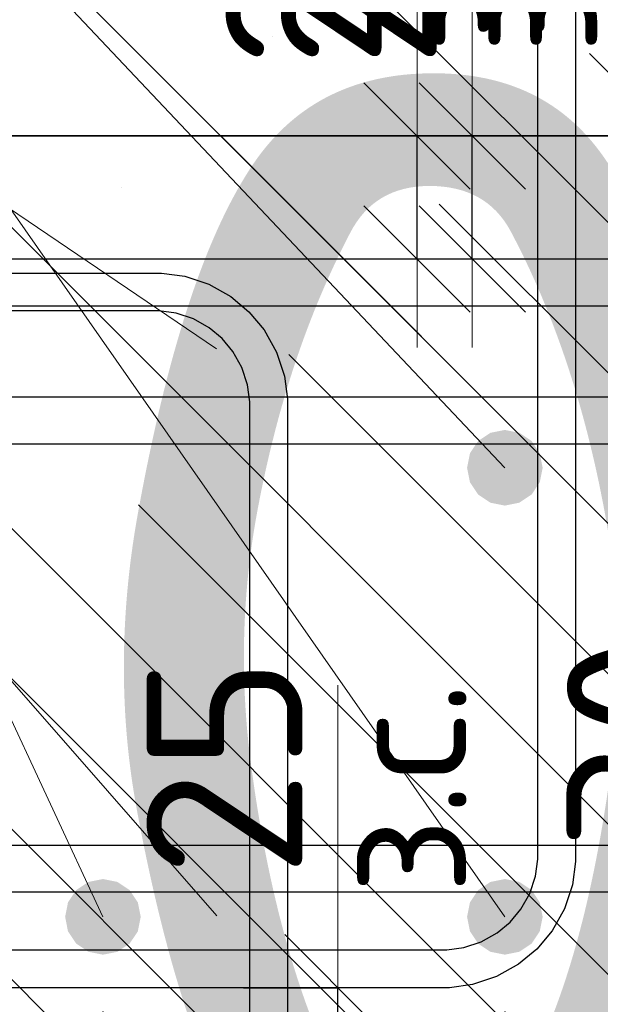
# Model space of a CAD drawing. Header units: metres. Extents: x -38 to 97, y -15 to 21.
# Tile 176 of 256: x 72.383 to 72.506, y 6.4 to 6.608. Entities that reach past the tile are written whole.
import ezdxf

# ---------------------------------------------------------------- set-up
doc = ezdxf.new("R2010")
doc.units = ezdxf.units.M
doc.header["$PDMODE"] = 65
for name, color, linetype, lineweight in [('XR$3$Арм. стержнями нижней зоны', 180, 'Continuous', 35), ('XR$3$Арм.стержн. Арматура края', 96, 'Continuous', 35), ('XR$3$Арм.стержн. Хомут', 240, 'Continuous', 35), ('XR$3$Арм.стержн.горизонт. 1', 180, 'Continuous', 35), ('XR$3$Размерная линия (1)', 7, 'Continuous', 13), ('XR$3$Размерная линия_ общее', 7, 'Continuous', 13), ('XR$4$Арм. стержнями верхней зоны', 180, 'Continuous', 35), ('XR$4$Арм. стержнями нижней зоны', 180, 'Continuous', 35), ('XR$4$Арм.стержн. Арматура края', 96, 'Continuous', 35), ('XR$4$Арм.стержн. Хомут', 240, 'Continuous', 35), ('XR$4$Арм.стержн.горизонт. 1', 180, 'Continuous', 35), ('XR$4$Размерная линия_ общее', 7, 'Continuous', 13), ('XR$5$Арм. стержнями верхней зоны', 180, 'Continuous', 35), ('XR$5$Арм. стержнями нижней зоны', 180, 'Continuous', 35), ('XR$5$Арм.стержн. Арматура края', 96, 'Continuous', 35), ('XR$5$Арм.стержн. Хомут', 240, 'Continuous', 35), ('XR$5$Арм.стержн.горизонт. 1', 180, 'Continuous', 35), ('XR$5$Размерная линия_ общее', 7, 'Continuous', 13), ('XR$6$Текст_ примечание', 7, 'Continuous', 13)]:
    doc.layers.add(name, color=color, linetype=linetype, lineweight=lineweight)
doc.styles.add('ISOCPEUR', font='txt')
doc.dimstyles.new('DIMSTYLE_11', dxfattribs={"dimtxt": 0.033, "dimasz": 0.0375, "dimexe": 0, "dimexo": 0, "dimgap": 0.0165, "dimtad": 2, "dimdec": 0, "dimlfac": 1000, "dimrnd": 1, "dimzin": 12, "dimdsep": 46, "dimtxsty": 'ISOCPEUR', "dimblk1": 'ALL_ML_STRICH', "dimblk2": 'ALL_ML_STRICH', "dimsah": 1, "dimcen": 0, "dimclrd": 7, "dimclre": 256, "dimclrt": 7, "dimadec": 0, "dimazin": 0, "dimtfac": 1, "dimtdec": 0, "dimtix": 1, "dimtmove": 2, "dimatfit": 3, "dimfxl": 0, "dimtvp": 1.2, "dimtzin": 0, "dimlwd": 0, "dimlwe": -3, "dimarcsym": 0})
doc.dimstyles.new('DIMSTYLE_12', dxfattribs={"dimtxt": 0.03, "dimasz": 0.03, "dimexe": 0, "dimexo": 0, "dimgap": 0.015, "dimtad": 2, "dimdec": 0, "dimlfac": 1000, "dimrnd": 1, "dimzin": 12, "dimdsep": 46, "dimtxsty": 'ISOCPEUR', "dimblk1": 'ALL_ML_STRICH', "dimblk2": 'ALL_ML_STRICH', "dimsah": 1, "dimcen": 0, "dimclrd": 7, "dimclre": 256, "dimclrt": 7, "dimadec": 0, "dimazin": 0, "dimtfac": 1, "dimtdec": 0, "dimtix": 1, "dimtmove": 2, "dimatfit": 3, "dimfxl": 0, "dimtzin": 0, "dimlwd": 0, "dimlwe": -3, "dimarcsym": 0})
doc.dimstyles.new('DIMSTYLE_14', dxfattribs={"dimtxt": 0.03, "dimasz": 0.03, "dimexe": 0, "dimexo": 0, "dimgap": 0.015, "dimtad": 2, "dimdec": 0, "dimlfac": 1000, "dimrnd": 1, "dimzin": 12, "dimdsep": 46, "dimtxsty": 'ISOCPEUR', "dimblk1": 'ALL_ML_STRICH', "dimblk2": 'ALL_ML_STRICH', "dimsah": 1, "dimcen": 0, "dimclrd": 7, "dimclre": 256, "dimclrt": 7, "dimadec": 0, "dimazin": 0, "dimtfac": 1, "dimtdec": 0, "dimtix": 1, "dimtmove": 2, "dimatfit": 3, "dimfxl": 0, "dimtvp": 1.2, "dimtzin": 0, "dimlwd": 0, "dimlwe": -3, "dimarcsym": 0})
pattern_1 = [(135, (0, 0), (-0.031819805, -0.031819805), [0.4, -0.05, 0, -0.05]), (135, (-0.01591, -0.01591), (-0.031819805, -0.031819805), [0.8, -0.1, 0.1, -0.1])]

# ---------------------------------------------------------------- blocks, each defined once
blk = doc.blocks.new('ALL_ML_STRICH')
at = {"color": 0, "linetype": 'ByBlock', "lineweight": -2}
for p, q in [((0, -0.5), (0, 0.5)), ((-0.3, -0.3), (0.3, 0.3)), ((-1, 0), (0.5, 0))]:
    blk.add_line(p, q, dxfattribs=at)
blk = doc.blocks.new('*D70')
at = {"layer": 'DEFPOINTS', "color": 7, "linetype": 'Continuous', "lineweight": 13, "transparency": 33554687}
for p in [(72.40997, 6.40326), (72.41497, 6.37826), (72.44996, 6.37826)]:
    blk.add_point(p, dxfattribs=at)
at = {"layer": 'XR$3$Размерная линия_ общее', "color": 253, "linetype": 'Continuous', "lineweight": -2, "true_color": 0xa0a0a0, "transparency": 33554687}
for p, q in [((72.42997, 6.40326), (72.44996, 6.40326)), ((72.43497, 6.37826), (72.44996, 6.37826))]:
    blk.add_line(p, q, dxfattribs=at)
at = {"layer": 'XR$3$Размерная линия_ общее', "color": 7, "linetype": 'Continuous', "lineweight": -2, "transparency": 33554687}
blk.add_line((72.44996, 6.37826), (72.44996, 6.40326), dxfattribs=at)
at = {"layer": 'XR$3$Размерная линия_ общее', "color": 7, "linetype": 'Continuous', "lineweight": 13, "transparency": 33554687, "xscale": 0.0375, "yscale": 0.0375, "zscale": 0.0375}
for p, rotation in [((72.44996, 6.40326), 90), ((72.44996, 6.37826), 270)]:
    blk.add_blockref('ALL_ML_STRICH', p, dxfattribs=dict(at, rotation=rotation))
at = {"layer": 'XR$3$Размерная линия_ общее', "color": 7, "linetype": 'Continuous', "lineweight": 13, "transparency": 33554687, "insert": (72.45016, 6.42304), "char_height": 0.027, "width": 0.00135, "attachment_point": 1, "rotation": 90, "line_spacing_factor": 0.60241, "style": 'ISOCPEUR'}
blk.add_mtext('з.с.', dxfattribs=at)
at = {"layer": 'XR$3$Размерная линия_ общее', "color": 7, "linetype": 'Continuous', "lineweight": 13, "transparency": 33554687, "insert": (72.42596, 6.44998), "char_height": 0.033, "width": 0.066, "attachment_point": 5, "rotation": 90, "style": 'ISOCPEUR'}
blk.add_mtext('\\A1;{25}', dxfattribs=at)
blk = doc.blocks.new('*D74')
at = {"layer": 'DEFPOINTS', "color": 7, "linetype": 'Continuous', "lineweight": 13, "transparency": 33554687}
for p in [(72.31523, 6.41826), (72.40023, 6.41826), (72.31523, 6.30302)]:
    blk.add_point(p, dxfattribs=at)
at = {"layer": 'XR$3$Размерная линия (1)', "color": 9, "linetype": 'Continuous', "lineweight": -2, "true_color": 0xc7c7c7, "transparency": 33554687}
for p, q in [((72.31523, 6.39826), (72.31523, 6.30302)), ((72.40023, 6.39826), (72.40023, 6.30302))]:
    blk.add_line(p, q, dxfattribs=at)
at = {"layer": 'XR$3$Размерная линия (1)', "color": 7, "linetype": 'Continuous', "lineweight": -2, "transparency": 33554687}
blk.add_line((72.31523, 6.30302), (72.40023, 6.30302), dxfattribs=at)
at = {"layer": 'XR$3$Размерная линия (1)', "color": 7, "linetype": 'Continuous', "lineweight": 13, "transparency": 33554687, "xscale": 0.03, "yscale": 0.03, "zscale": 0.03, "rotation": 180}
blk.add_blockref('ALL_ML_STRICH', (72.31523, 6.30302), dxfattribs=at)
at = {"layer": 'XR$3$Размерная линия (1)', "color": 7, "linetype": 'Continuous', "lineweight": 13, "transparency": 33554687, "xscale": 0.03, "yscale": 0.03, "zscale": 0.03}
blk.add_blockref('ALL_ML_STRICH', (72.40023, 6.30302), dxfattribs=at)
at = {"layer": 'XR$3$Размерная линия (1)', "color": 7, "linetype": 'Continuous', "lineweight": 13, "transparency": 33554687, "insert": (72.35923, 6.32552), "char_height": 0.03, "width": 0.06, "attachment_point": 5, "style": 'ISOCPEUR'}
blk.add_mtext('\\A1;{85}', dxfattribs=at)
blk = doc.blocks.new('*D75')
at = {"layer": 'DEFPOINTS', "color": 7, "linetype": 'Continuous', "lineweight": 13, "transparency": 33554687}
for p in [(72.40023, 6.41826), (72.4853, 6.41826), (72.40023, 6.30302)]:
    blk.add_point(p, dxfattribs=at)
at = {"layer": 'XR$3$Размерная линия (1)', "color": 9, "linetype": 'Continuous', "lineweight": -2, "true_color": 0xc7c7c7, "transparency": 33554687}
for p, q in [((72.40023, 6.39826), (72.40023, 6.30302)), ((72.4853, 6.39826), (72.4853, 6.30302))]:
    blk.add_line(p, q, dxfattribs=at)
at = {"layer": 'XR$3$Размерная линия (1)', "color": 7, "linetype": 'Continuous', "lineweight": -2, "transparency": 33554687}
blk.add_line((72.40023, 6.30302), (72.4853, 6.30302), dxfattribs=at)
at = {"layer": 'XR$3$Размерная линия (1)', "color": 7, "linetype": 'Continuous', "lineweight": 13, "transparency": 33554687, "xscale": 0.03, "yscale": 0.03, "zscale": 0.03, "rotation": 180}
blk.add_blockref('ALL_ML_STRICH', (72.40023, 6.30302), dxfattribs=at)
at = {"layer": 'XR$3$Размерная линия (1)', "color": 7, "linetype": 'Continuous', "lineweight": 13, "transparency": 33554687, "xscale": 0.03, "yscale": 0.03, "zscale": 0.03}
blk.add_blockref('ALL_ML_STRICH', (72.4853, 6.30302), dxfattribs=at)
at = {"layer": 'XR$3$Размерная линия (1)', "color": 7, "linetype": 'Continuous', "lineweight": 13, "transparency": 33554687, "insert": (72.44426, 6.32552), "char_height": 0.03, "width": 0.06, "attachment_point": 5, "style": 'ISOCPEUR'}
blk.add_mtext('\\A1;{85}', dxfattribs=at)
blk = doc.blocks.new('*D76')
at = {"layer": 'DEFPOINTS', "color": 7, "linetype": 'Continuous', "lineweight": 13, "transparency": 33554687}
for p in [(72.4853, 6.41826), (72.52526, 6.37826), (72.4853, 6.30302)]:
    blk.add_point(p, dxfattribs=at)
at = {"layer": 'XR$3$Размерная линия (1)', "color": 9, "linetype": 'Continuous', "lineweight": -2, "true_color": 0xc7c7c7, "transparency": 33554687}
for p, q in [((72.4853, 6.39826), (72.4853, 6.30302)), ((72.52526, 6.35826), (72.52526, 6.30302))]:
    blk.add_line(p, q, dxfattribs=at)
at = {"layer": 'XR$3$Размерная линия (1)', "color": 7, "linetype": 'Continuous', "lineweight": -2, "transparency": 33554687}
blk.add_line((72.4853, 6.30302), (72.52526, 6.30302), dxfattribs=at)
at = {"layer": 'XR$3$Размерная линия (1)', "color": 7, "linetype": 'Continuous', "lineweight": 13, "transparency": 33554687, "xscale": 0.03, "yscale": 0.03, "zscale": 0.03, "rotation": 180}
blk.add_blockref('ALL_ML_STRICH', (72.4853, 6.30302), dxfattribs=at)
at = {"layer": 'XR$3$Размерная линия (1)', "color": 7, "linetype": 'Continuous', "lineweight": 13, "transparency": 33554687, "xscale": 0.03, "yscale": 0.03, "zscale": 0.03}
blk.add_blockref('ALL_ML_STRICH', (72.52526, 6.30302), dxfattribs=at)
at = {"layer": 'XR$3$Размерная линия (1)', "color": 7, "linetype": 'Continuous', "lineweight": 13, "transparency": 33554687, "insert": (72.5656, 6.32522), "char_height": 0.03, "width": 0.06, "attachment_point": 5, "style": 'ISOCPEUR'}
blk.add_mtext('\\A1;{40}', dxfattribs=at)
blk = doc.blocks.new('*D495')
at = {"layer": 'DEFPOINTS', "color": 7, "linetype": 'Continuous', "lineweight": 13, "transparency": 33554687}
for p in [(72.4384, 6.58345), (72.4384, 6.55745), (72.47839, 6.55745)]:
    blk.add_point(p, dxfattribs=at)
at = {"layer": 'XR$4$Размерная линия_ общее', "color": 253, "linetype": 'Continuous', "lineweight": -2, "true_color": 0xa0a0a0, "transparency": 33554687}
for p, q in [((72.4584, 6.58345), (72.47839, 6.58345)), ((72.4584, 6.55745), (72.47839, 6.55745))]:
    blk.add_line(p, q, dxfattribs=at)
at = {"layer": 'XR$4$Размерная линия_ общее', "color": 7, "linetype": 'Continuous', "lineweight": -2, "transparency": 33554687}
blk.add_line((72.47839, 6.55745), (72.47839, 6.58345), dxfattribs=at)
at = {"layer": 'XR$4$Размерная линия_ общее', "color": 7, "linetype": 'Continuous', "lineweight": 13, "transparency": 33554687, "xscale": 0.0375, "yscale": 0.0375, "zscale": 0.0375}
for p, rotation in [((72.47839, 6.58345), 90), ((72.47839, 6.55745), 270)]:
    blk.add_blockref('ALL_ML_STRICH', p, dxfattribs=dict(at, rotation=rotation))
at = {"layer": 'XR$4$Размерная линия_ общее', "color": 7, "linetype": 'Continuous', "lineweight": 13, "transparency": 33554687, "insert": (72.47793, 6.60081), "char_height": 0.027, "width": 0.00135, "attachment_point": 1, "rotation": 90, "line_spacing_factor": 0.60241, "style": 'ISOCPEUR'}
blk.add_mtext('з.с.', dxfattribs=at)
at = {"layer": 'XR$4$Размерная линия_ общее', "color": 7, "linetype": 'Continuous', "lineweight": 13, "transparency": 33554687, "insert": (72.45439, 6.62117), "char_height": 0.033, "width": 0.066, "attachment_point": 5, "rotation": 90, "style": 'ISOCPEUR'}
blk.add_mtext('\\A1;{26}', dxfattribs=at)
blk = doc.blocks.new('*D719')
at = {"layer": 'DEFPOINTS', "color": 7, "linetype": 'Continuous', "lineweight": 13, "transparency": 33554687}
for p in [(72.42673, 6.58345), (72.42673, 6.55745), (72.46671, 6.55745)]:
    blk.add_point(p, dxfattribs=at)
at = {"layer": 'XR$5$Размерная линия_ общее', "color": 253, "linetype": 'Continuous', "lineweight": -2, "true_color": 0xa0a0a0, "transparency": 33554687}
for p, q in [((72.44673, 6.58345), (72.46671, 6.58345)), ((72.44673, 6.55745), (72.46671, 6.55745))]:
    blk.add_line(p, q, dxfattribs=at)
at = {"layer": 'XR$5$Размерная линия_ общее', "color": 7, "linetype": 'Continuous', "lineweight": -2, "transparency": 33554687}
blk.add_line((72.46671, 6.55745), (72.46671, 6.58345), dxfattribs=at)
at = {"layer": 'XR$5$Размерная линия_ общее', "color": 7, "linetype": 'Continuous', "lineweight": 13, "transparency": 33554687, "xscale": 0.0375, "yscale": 0.0375, "zscale": 0.0375}
for p, rotation in [((72.46671, 6.58345), 90), ((72.46671, 6.55745), 270)]:
    blk.add_blockref('ALL_ML_STRICH', p, dxfattribs=dict(at, rotation=rotation))
at = {"layer": 'XR$5$Размерная линия_ общее', "color": 7, "linetype": 'Continuous', "lineweight": 13, "transparency": 33554687, "insert": (72.46625, 6.60081), "char_height": 0.027, "width": 0.00135, "attachment_point": 1, "rotation": 90, "line_spacing_factor": 0.60241, "style": 'ISOCPEUR'}
blk.add_mtext('з.с.', dxfattribs=at)
at = {"layer": 'XR$5$Размерная линия_ общее', "color": 7, "linetype": 'Continuous', "lineweight": 13, "transparency": 33554687, "insert": (72.44271, 6.62117), "char_height": 0.033, "width": 0.066, "attachment_point": 5, "rotation": 90, "style": 'ISOCPEUR'}
blk.add_mtext('\\A1;{26}', dxfattribs=at)
blk = doc.blocks.new('*D859')
at = {"layer": 'DEFPOINTS', "color": 7, "linetype": 'Continuous', "lineweight": 13, "transparency": 33554687}
for p in [(72.49895, 6.41345), (72.49895, 6.38345), (72.53893, 6.38345)]:
    blk.add_point(p, dxfattribs=at)
at = {"layer": 'XR$5$Размерная линия_ общее', "color": 253, "linetype": 'Continuous', "lineweight": -2, "true_color": 0xa0a0a0, "transparency": 33554687}
for p, q in [((72.51895, 6.41345), (72.53893, 6.41345)), ((72.51895, 6.38345), (72.53893, 6.38345))]:
    blk.add_line(p, q, dxfattribs=at)
at = {"layer": 'XR$5$Размерная линия_ общее', "color": 7, "linetype": 'Continuous', "lineweight": -2, "transparency": 33554687}
blk.add_line((72.53893, 6.38345), (72.53893, 6.41345), dxfattribs=at)
at = {"layer": 'XR$5$Размерная линия_ общее', "color": 7, "linetype": 'Continuous', "lineweight": 13, "transparency": 33554687, "xscale": 0.0375, "yscale": 0.0375, "zscale": 0.0375}
for p, rotation in [((72.53893, 6.41345), 90), ((72.53893, 6.38345), 270)]:
    blk.add_blockref('ALL_ML_STRICH', p, dxfattribs=dict(at, rotation=rotation))
at = {"layer": 'XR$5$Размерная линия_ общее', "color": 7, "linetype": 'Continuous', "lineweight": 13, "transparency": 33554687, "insert": (72.53948, 6.42811), "char_height": 0.027, "width": 0.00135, "attachment_point": 1, "rotation": 90, "line_spacing_factor": 0.60241, "style": 'ISOCPEUR'}
blk.add_mtext('з.с.', dxfattribs=at)
at = {"layer": 'XR$5$Размерная линия_ общее', "color": 7, "linetype": 'Continuous', "lineweight": 13, "transparency": 33554687, "insert": (72.51493, 6.45517), "char_height": 0.033, "width": 0.066, "attachment_point": 5, "rotation": 90, "style": 'ISOCPEUR'}
blk.add_mtext('\\A1;{30}', dxfattribs=at)

msp = doc.modelspace()

# ---------------------------------------------------------------- hatches: boundary and pattern name
at = {"linetype": 'Continuous', "lineweight": 25, "transparency": 33554687}
h = msp.add_hatch(dxfattribs=at)
h.set_pattern_fill('__________540', scale=0.015, style=0, pattern_type=2)
h.set_pattern_definition(pattern_1)
h.paths.add_polyline_path([(72.52526, 6.67826), (72.27526, 6.67826), (72.27526, 6.37826), (72.52526, 6.37826)], flags=0)
at = {"linetype": 'Continuous', "lineweight": 13, "transparency": 33554687}
h = msp.add_hatch(dxfattribs=at)
h.set_pattern_fill('__________540', scale=0.015, style=0, pattern_type=2)
h.set_pattern_definition(pattern_1)
h.paths.add_polyline_path([(72.21432, 6.58345), (72.21432, 6.38345), (72.62859, 6.38345), (72.62859, 6.58345)], flags=0)
h = msp.add_hatch(dxfattribs=at)
h.set_pattern_fill('__________540', scale=0.015, style=0, pattern_type=2)
h.set_pattern_definition(pattern_1)
h.paths.add_polyline_path([(72.21432, 6.58345), (72.21432, 6.38345), (72.62859, 6.38345), (72.62859, 6.58345)], flags=0)
at = {"layer": 'XR$3$Арм.стержн.горизонт. 1', "linetype": 'Continuous', "lineweight": 50, "transparency": 33554687}
for points in [[(72.4933, 6.51326), (72.49269, 6.51632), (72.49096, 6.51892), (72.48836, 6.52065), (72.4853, 6.52126), (72.48224, 6.52065), (72.47965, 6.51892), (72.47791, 6.51632), (72.4773, 6.51326), (72.47791, 6.5102), (72.47965, 6.5076), (72.48224, 6.50587), (72.4853, 6.50526), (72.48836, 6.50587), (72.49096, 6.5076), (72.49269, 6.5102)], [(72.40823, 6.41826), (72.40762, 6.42132), (72.40588, 6.42392), (72.40329, 6.42565), (72.40023, 6.42626), (72.39716, 6.42565), (72.39457, 6.42392), (72.39283, 6.42132), (72.39223, 6.41826), (72.39283, 6.4152), (72.39457, 6.4126), (72.39716, 6.41087), (72.40023, 6.41026), (72.40329, 6.41087), (72.40588, 6.4126), (72.40762, 6.4152)], [(72.4933, 6.41826), (72.49269, 6.42132), (72.49096, 6.42392), (72.48836, 6.42565), (72.4853, 6.42626), (72.48224, 6.42565), (72.47965, 6.42392), (72.47791, 6.42132), (72.4773, 6.41826), (72.47791, 6.4152), (72.47965, 6.4126), (72.48224, 6.41087), (72.4853, 6.41026), (72.48836, 6.41087), (72.49096, 6.4126), (72.49269, 6.4152)]]:
    msp.add_hatch(color=7, dxfattribs=at).paths.add_polyline_path(points)
at = {"layer": 'XR$4$Арм.стержн.горизонт. 1', "linetype": 'Continuous', "lineweight": 50, "transparency": 33554687}
for points in [[(72.43228, 6.53845), (72.43168, 6.54151), (72.42994, 6.54411), (72.42735, 6.54584), (72.42428, 6.54645), (72.42122, 6.54584), (72.41863, 6.54411), (72.41689, 6.54151), (72.41628, 6.53845), (72.41689, 6.53539), (72.41863, 6.53279), (72.42122, 6.53106), (72.42428, 6.53045), (72.42735, 6.53106), (72.42994, 6.53279), (72.43168, 6.53539)], [(72.43232, 6.41845), (72.43171, 6.42151), (72.42998, 6.42411), (72.42738, 6.42584), (72.42432, 6.42645), (72.42126, 6.42584), (72.41867, 6.42411), (72.41693, 6.42151), (72.41632, 6.41845), (72.41693, 6.41539), (72.41867, 6.41279), (72.42126, 6.41106), (72.42432, 6.41045), (72.42738, 6.41106), (72.42998, 6.41279), (72.43171, 6.41539)]]:
    msp.add_hatch(color=7, dxfattribs=at).paths.add_polyline_path(points)
at = {"layer": 'XR$5$Арм.стержн.горизонт. 1', "linetype": 'Continuous', "lineweight": 50, "transparency": 33554687}
for points in [[(72.43228, 6.53845), (72.43168, 6.54151), (72.42994, 6.54411), (72.42735, 6.54584), (72.42428, 6.54645), (72.42122, 6.54584), (72.41863, 6.54411), (72.41689, 6.54151), (72.41628, 6.53845), (72.41689, 6.53539), (72.41863, 6.53279), (72.42122, 6.53106), (72.42428, 6.53045), (72.42735, 6.53106), (72.42994, 6.53279), (72.43168, 6.53539)], [(72.43232, 6.41845), (72.43171, 6.42151), (72.42998, 6.42411), (72.42738, 6.42584), (72.42432, 6.42645), (72.42126, 6.42584), (72.41867, 6.42411), (72.41693, 6.42151), (72.41632, 6.41845), (72.41693, 6.41539), (72.41867, 6.41279), (72.42126, 6.41106), (72.42432, 6.41045), (72.42738, 6.41106), (72.42998, 6.41279), (72.43171, 6.41539)]]:
    msp.add_hatch(color=7, dxfattribs=at).paths.add_polyline_path(points)

# ---------------------------------------------------------------- linework, layer by layer
at = {"color": 7, "linetype": 'Continuous', "lineweight": 13, "transparency": 33554687}
for p, q in [((72.46671, 6.58345), (72.46671, 6.64345)), ((72.47839, 6.58345), (72.47839, 6.64345)), ((72.44996, 6.40326), (72.44996, 6.46726))]:
    msp.add_line(p, q, dxfattribs=at)
at = {"color": 7, "linetype": 'Continuous', "lineweight": 35, "transparency": 33554687}
msp.add_line((72.62859, 6.58345), (72.21432, 6.58345), dxfattribs=at)
msp.add_line((72.62859, 6.58345), (72.21432, 6.58345), dxfattribs=at)
at = {"layer": 'XR$3$Арм. стержнями нижней зоны', "color": 4, "linetype": 'Continuous', "lineweight": 25, "transparency": 33554687}
msp.add_lwpolyline([(72.30026, 6.52826), (72.66223, 6.52826), (72.66223, 6.51826), (72.30026, 6.51826), (72.30026, 6.52826)], dxfattribs=at)
at = {"layer": 'XR$3$Арм.стержн. Арматура края', "color": 4, "linetype": 'Continuous', "lineweight": 25, "transparency": 33554687}
msp.add_lwpolyline([(72.31021, 6.61822), (72.31021, 6.5523), (72.31084, 6.54778), (72.31234, 6.5432), (72.31469, 6.53901), (72.31754, 6.5356), (72.32095, 6.53275), (72.32515, 6.5304), (72.32973, 6.52889), (72.33425, 6.52826), (72.66223, 6.52826), (72.66223, 6.51826), (72.33355, 6.51826), (72.32745, 6.51911), (72.3211, 6.5212), (72.31526, 6.52448), (72.31044, 6.5285), (72.30642, 6.53331), (72.30315, 6.53916), (72.30106, 6.54551), (72.30021, 6.55161), (72.30021, 6.61891)], dxfattribs=at)
at = {"layer": 'XR$3$Арм.стержн. Хомут', "color": 40, "linetype": 'Continuous', "lineweight": 25, "transparency": 33554687}
for points in [[(72.50026, 6.62258), (72.50026, 6.42994), (72.49959, 6.42506), (72.49791, 6.41998), (72.49529, 6.4153), (72.49207, 6.41145), (72.48822, 6.40823), (72.48355, 6.40561), (72.47847, 6.40394), (72.47359, 6.40326), (72.3269, 6.40326)], [(72.50026, 6.62258), (72.50026, 6.42994), (72.49959, 6.42506), (72.49791, 6.41998), (72.49529, 6.4153), (72.49207, 6.41145), (72.48822, 6.40823), (72.48355, 6.40561), (72.47847, 6.40394), (72.47359, 6.40326), (72.3269, 6.40326)], [(72.32746, 6.41126), (72.47303, 6.41126), (72.47665, 6.41176), (72.48031, 6.41297), (72.48367, 6.41485), (72.4864, 6.41713), (72.48868, 6.41986), (72.49055, 6.42321), (72.49176, 6.42687), (72.49226, 6.43049), (72.49226, 6.62203)], [(72.32746, 6.41126), (72.47303, 6.41126), (72.47665, 6.41176), (72.48031, 6.41297), (72.48367, 6.41485), (72.4864, 6.41713), (72.48868, 6.41986), (72.49055, 6.42321), (72.49176, 6.42687), (72.49226, 6.43049), (72.49226, 6.62203)]]:
    msp.add_lwpolyline(points, dxfattribs=at)
at = {"layer": 'XR$3$Арм.стержн.горизонт. 1', "color": 7, "linetype": 'Continuous', "lineweight": 13, "transparency": 33554687}
for q in [(72.4853, 6.41826), (72.40023, 6.41826), (72.4853, 6.51326)]:
    msp.add_line((72.23031, 6.78305), q, dxfattribs=at)
at = {"layer": 'XR$4$Арм. стержнями верхней зоны', "color": 4, "linetype": 'Continuous', "lineweight": 25, "transparency": 33554687}
msp.add_lwpolyline([(72.23932, 6.55745), (72.63359, 6.55745), (72.63359, 6.54745), (72.23932, 6.54745), (72.23932, 6.55745)], dxfattribs=at)
msp.add_lwpolyline([(72.23932, 6.55745), (72.63359, 6.55745), (72.63359, 6.54745), (72.23932, 6.54745), (72.23932, 6.55745)], dxfattribs=at)
at = {"layer": 'XR$4$Арм. стержнями нижней зоны', "color": 4, "linetype": 'Continuous', "lineweight": 25, "transparency": 33554687}
msp.add_lwpolyline([(72.23932, 6.43345), (72.63359, 6.43345), (72.63359, 6.42345), (72.23932, 6.42345), (72.23932, 6.43345)], dxfattribs=at)
msp.add_lwpolyline([(72.23932, 6.43345), (72.63359, 6.43345), (72.63359, 6.42345), (72.23932, 6.42345), (72.23932, 6.43345)], dxfattribs=at)
at = {"layer": 'XR$4$Арм.стержн. Арматура края', "color": 4, "linetype": 'Continuous', "lineweight": 25, "transparency": 33554687}
for points in [[(72.63359, 6.42345), (72.26789, 6.42345), (72.26267, 6.42417), (72.25723, 6.42597), (72.25222, 6.42877), (72.2481, 6.43222), (72.24465, 6.43635), (72.24184, 6.44136), (72.24005, 6.4468), (72.23932, 6.45201), (72.23932, 6.52888), (72.24005, 6.5341), (72.24184, 6.53954), (72.24465, 6.54455), (72.2481, 6.54868), (72.25222, 6.55212), (72.25723, 6.55493), (72.26267, 6.55672), (72.26789, 6.55745), (72.63359, 6.55745)], [(72.63359, 6.42345), (72.26789, 6.42345), (72.26267, 6.42417), (72.25723, 6.42597), (72.25222, 6.42877), (72.2481, 6.43222), (72.24465, 6.43635), (72.24184, 6.44136), (72.24005, 6.4468), (72.23932, 6.45201), (72.23932, 6.52888), (72.24005, 6.5341), (72.24184, 6.53954), (72.24465, 6.54455), (72.2481, 6.54868), (72.25222, 6.55212), (72.25723, 6.55493), (72.26267, 6.55672), (72.26789, 6.55745), (72.63359, 6.55745)], [(72.63359, 6.54745), (72.26858, 6.54745), (72.26494, 6.54694), (72.26128, 6.54573), (72.25792, 6.54385), (72.25519, 6.54158), (72.25292, 6.53885), (72.25104, 6.53549), (72.24983, 6.53183), (72.24932, 6.52819), (72.24932, 6.45271), (72.24983, 6.44907), (72.25104, 6.4454), (72.25292, 6.44205), (72.25519, 6.43932), (72.25792, 6.43704), (72.26128, 6.43516), (72.26494, 6.43395), (72.26858, 6.43345), (72.63359, 6.43345)], [(72.63359, 6.54745), (72.26858, 6.54745), (72.26494, 6.54694), (72.26128, 6.54573), (72.25792, 6.54385), (72.25519, 6.54158), (72.25292, 6.53885), (72.25104, 6.53549), (72.24983, 6.53183), (72.24932, 6.52819), (72.24932, 6.45271), (72.24983, 6.44907), (72.25104, 6.4454), (72.25292, 6.44205), (72.25519, 6.43932), (72.25792, 6.43704), (72.26128, 6.43516), (72.26494, 6.43395), (72.26858, 6.43345), (72.63359, 6.43345)]]:
    msp.add_lwpolyline(points, dxfattribs=at)
at = {"layer": 'XR$4$Арм.стержн. Хомут', "color": 40, "linetype": 'Continuous', "lineweight": 25, "transparency": 33554687}
for points in [[(72.23928, 6.33513), (72.23928, 6.52777), (72.23996, 6.53265), (72.24164, 6.53773), (72.24426, 6.54241), (72.24747, 6.54626), (72.25132, 6.54948), (72.256, 6.55209), (72.26108, 6.55377), (72.26596, 6.55445), (72.41265, 6.55445), (72.41753, 6.55377), (72.42261, 6.55209), (72.42728, 6.54948), (72.43113, 6.54626), (72.43435, 6.54241), (72.43697, 6.53773), (72.43864, 6.53265), (72.43932, 6.52777), (72.43932, 6.33513)], [(72.23928, 6.33513), (72.23928, 6.52777), (72.23996, 6.53265), (72.24164, 6.53773), (72.24426, 6.54241), (72.24747, 6.54626), (72.25132, 6.54948), (72.256, 6.55209), (72.26108, 6.55377), (72.26596, 6.55445), (72.41265, 6.55445), (72.41753, 6.55377), (72.42261, 6.55209), (72.42728, 6.54948), (72.43113, 6.54626), (72.43435, 6.54241), (72.43697, 6.53773), (72.43864, 6.53265), (72.43932, 6.52777), (72.43932, 6.33513)], [(72.43132, 6.33568), (72.43132, 6.52722), (72.43082, 6.53083), (72.42961, 6.5345), (72.42773, 6.53785), (72.42545, 6.54058), (72.42272, 6.54286), (72.41937, 6.54474), (72.41571, 6.54595), (72.41209, 6.54645), (72.26652, 6.54645), (72.2629, 6.54595), (72.25924, 6.54474), (72.25588, 6.54286), (72.25315, 6.54058), (72.25087, 6.53785), (72.24899, 6.5345), (72.24779, 6.53083), (72.24728, 6.52722), (72.24728, 6.33568)], [(72.43132, 6.33568), (72.43132, 6.52722), (72.43082, 6.53083), (72.42961, 6.5345), (72.42773, 6.53785), (72.42545, 6.54058), (72.42272, 6.54286), (72.41937, 6.54474), (72.41571, 6.54595), (72.41209, 6.54645), (72.26652, 6.54645), (72.2629, 6.54595), (72.25924, 6.54474), (72.25588, 6.54286), (72.25315, 6.54058), (72.25087, 6.53785), (72.24899, 6.5345), (72.24779, 6.53083), (72.24728, 6.52722), (72.24728, 6.33568)]]:
    msp.add_lwpolyline(points, dxfattribs=at)
at = {"layer": 'XR$4$Арм.стержн.горизонт. 1', "color": 7, "linetype": 'Continuous', "lineweight": 13, "transparency": 33554687}
for q in [(72.42432, 6.41845), (72.42428, 6.53845)]:
    msp.add_line((72.1672, 6.71235), q, dxfattribs=at)
at = {"layer": 'XR$5$Арм. стержнями верхней зоны', "color": 4, "linetype": 'Continuous', "lineweight": 25, "transparency": 33554687}
msp.add_lwpolyline([(72.23932, 6.55745), (72.63359, 6.55745), (72.63359, 6.54745), (72.23932, 6.54745), (72.23932, 6.55745)], dxfattribs=at)
msp.add_lwpolyline([(72.23932, 6.55745), (72.63359, 6.55745), (72.63359, 6.54745), (72.23932, 6.54745), (72.23932, 6.55745)], dxfattribs=at)
at = {"layer": 'XR$5$Арм. стержнями нижней зоны', "color": 4, "linetype": 'Continuous', "lineweight": 25, "transparency": 33554687}
msp.add_lwpolyline([(72.23932, 6.43345), (72.63359, 6.43345), (72.63359, 6.42345), (72.23932, 6.42345), (72.23932, 6.43345)], dxfattribs=at)
msp.add_lwpolyline([(72.23932, 6.43345), (72.63359, 6.43345), (72.63359, 6.42345), (72.23932, 6.42345), (72.23932, 6.43345)], dxfattribs=at)
at = {"layer": 'XR$5$Арм.стержн. Арматура края', "color": 4, "linetype": 'Continuous', "lineweight": 25, "transparency": 33554687}
for points in [[(72.63359, 6.42345), (72.26789, 6.42345), (72.26267, 6.42417), (72.25723, 6.42597), (72.25222, 6.42877), (72.2481, 6.43222), (72.24465, 6.43635), (72.24184, 6.44136), (72.24005, 6.4468), (72.23932, 6.45201), (72.23932, 6.52888), (72.24005, 6.5341), (72.24184, 6.53954), (72.24465, 6.54455), (72.2481, 6.54868), (72.25222, 6.55212), (72.25723, 6.55493), (72.26267, 6.55672), (72.26789, 6.55745), (72.63359, 6.55745)], [(72.63359, 6.42345), (72.26789, 6.42345), (72.26267, 6.42417), (72.25723, 6.42597), (72.25222, 6.42877), (72.2481, 6.43222), (72.24465, 6.43635), (72.24184, 6.44136), (72.24005, 6.4468), (72.23932, 6.45201), (72.23932, 6.52888), (72.24005, 6.5341), (72.24184, 6.53954), (72.24465, 6.54455), (72.2481, 6.54868), (72.25222, 6.55212), (72.25723, 6.55493), (72.26267, 6.55672), (72.26789, 6.55745), (72.63359, 6.55745)], [(72.63359, 6.54745), (72.26858, 6.54745), (72.26494, 6.54694), (72.26128, 6.54573), (72.25792, 6.54385), (72.25519, 6.54158), (72.25292, 6.53885), (72.25104, 6.53549), (72.24983, 6.53183), (72.24932, 6.52819), (72.24932, 6.45271), (72.24983, 6.44907), (72.25104, 6.4454), (72.25292, 6.44205), (72.25519, 6.43932), (72.25792, 6.43704), (72.26128, 6.43516), (72.26494, 6.43395), (72.26858, 6.43345), (72.63359, 6.43345)], [(72.63359, 6.54745), (72.26858, 6.54745), (72.26494, 6.54694), (72.26128, 6.54573), (72.25792, 6.54385), (72.25519, 6.54158), (72.25292, 6.53885), (72.25104, 6.53549), (72.24983, 6.53183), (72.24932, 6.52819), (72.24932, 6.45271), (72.24983, 6.44907), (72.25104, 6.4454), (72.25292, 6.44205), (72.25519, 6.43932), (72.25792, 6.43704), (72.26128, 6.43516), (72.26494, 6.43395), (72.26858, 6.43345), (72.63359, 6.43345)]]:
    msp.add_lwpolyline(points, dxfattribs=at)
at = {"layer": 'XR$5$Арм.стержн. Хомут', "color": 40, "linetype": 'Continuous', "lineweight": 25, "transparency": 33554687}
for points in [[(72.23928, 6.33513), (72.23928, 6.52777), (72.23996, 6.53265), (72.24164, 6.53773), (72.24426, 6.54241), (72.24747, 6.54626), (72.25132, 6.54948), (72.256, 6.55209), (72.26108, 6.55377), (72.26596, 6.55445), (72.41265, 6.55445), (72.41753, 6.55377), (72.42261, 6.55209), (72.42728, 6.54948), (72.43113, 6.54626), (72.43435, 6.54241), (72.43697, 6.53773), (72.43864, 6.53265), (72.43932, 6.52777), (72.43932, 6.33513)], [(72.23928, 6.33513), (72.23928, 6.52777), (72.23996, 6.53265), (72.24164, 6.53773), (72.24426, 6.54241), (72.24747, 6.54626), (72.25132, 6.54948), (72.256, 6.55209), (72.26108, 6.55377), (72.26596, 6.55445), (72.41265, 6.55445), (72.41753, 6.55377), (72.42261, 6.55209), (72.42728, 6.54948), (72.43113, 6.54626), (72.43435, 6.54241), (72.43697, 6.53773), (72.43864, 6.53265), (72.43932, 6.52777), (72.43932, 6.33513)], [(72.43132, 6.33568), (72.43132, 6.52722), (72.43082, 6.53083), (72.42961, 6.5345), (72.42773, 6.53785), (72.42545, 6.54058), (72.42272, 6.54286), (72.41937, 6.54474), (72.41571, 6.54595), (72.41209, 6.54645), (72.26652, 6.54645), (72.2629, 6.54595), (72.25924, 6.54474), (72.25588, 6.54286), (72.25315, 6.54058), (72.25087, 6.53785), (72.24899, 6.5345), (72.24779, 6.53083), (72.24728, 6.52722), (72.24728, 6.33568)], [(72.43132, 6.33568), (72.43132, 6.52722), (72.43082, 6.53083), (72.42961, 6.5345), (72.42773, 6.53785), (72.42545, 6.54058), (72.42272, 6.54286), (72.41937, 6.54474), (72.41571, 6.54595), (72.41209, 6.54645), (72.26652, 6.54645), (72.2629, 6.54595), (72.25924, 6.54474), (72.25588, 6.54286), (72.25315, 6.54058), (72.25087, 6.53785), (72.24899, 6.5345), (72.24779, 6.53083), (72.24728, 6.52722), (72.24728, 6.33568)]]:
    msp.add_lwpolyline(points, dxfattribs=at)
at = {"layer": 'XR$5$Арм.стержн.горизонт. 1', "color": 7, "linetype": 'Continuous', "lineweight": 13, "transparency": 33554687}
for q in [(72.42432, 6.41845), (72.42428, 6.53845)]:
    msp.add_line((72.1672, 6.71235), q, dxfattribs=at)

# ---------------------------------------------------------------- texts
at = {"layer": 'XR$6$Текст_ примечание', "color": 7, "linetype": 'Continuous', "lineweight": 35, "transparency": 33554687, "insert": (70.35063, 6.34671), "char_height": 0.25, "width": 2.7437149, "attachment_point": 7, "style": 'ISOCPEUR'}
msp.add_mtext('\\W0.96;ГОСТ 34028-2016', dxfattribs=at)

# ---------------------------------------------------------------- dimensions: what is measured, and where the dimension line sits
at = {"layer": 'XR$3$Размерная линия (1)', "color": 7, "linetype": 'Continuous', "lineweight": 13, "transparency": 33554687}
for base, p1, p2, dimstyle, picture, middle in [((72.40023, 6.30302), (72.31523, 6.39826), (72.40023, 6.39826), 'DIMSTYLE_12', '*D74', (72.35923, 6.32552)), ((72.4853, 6.30302), (72.40023, 6.39826), (72.4853, 6.39826), 'DIMSTYLE_12', '*D75', (72.44426, 6.32552)), ((72.52526, 6.30302), (72.4853, 6.39826), (72.52526, 6.35826), 'DIMSTYLE_14', '*D76', (72.5656, 6.32522))]:
    dim = msp.add_linear_dim(base=base, p1=p1, p2=p2, dimstyle=dimstyle, override={"dimpost": '<>', "dimclrd": 7, "dimclre": 9, "dimclrt": 7, "dimlwd": 0, "dimlwe": 65533}, dxfattribs=at)
    dim.commit()
    dim.dimension.update_dxf_attribs({"geometry": picture, "text_midpoint": middle, "dimtype": 160})
at = {"layer": 'XR$3$Размерная линия_ общее', "color": 7, "linetype": 'Continuous', "lineweight": 13, "transparency": 33554687}
dim = msp.add_linear_dim(base=(72.44996, 6.40326), p1=(72.43497, 6.37826), p2=(72.42997, 6.40326), angle=90, text='<>\\Xз.с.', dimstyle='DIMSTYLE_11', override={"dimpost": '<>', "dimclrd": 7, "dimclre": 253, "dimclrt": 7, "dimlwd": 0, "dimlwe": 65533}, dxfattribs=at)
dim.commit()
dim.dimension.update_dxf_attribs({"geometry": '*D70', "text_midpoint": (72.42596, 6.44998), "dimtype": 160})
at = {"layer": 'XR$4$Размерная линия_ общее', "color": 7, "linetype": 'Continuous', "lineweight": 13, "transparency": 33554687}
dim = msp.add_linear_dim(base=(72.47839, 6.58345), p1=(72.4584, 6.55745), p2=(72.4584, 6.58345), angle=90, text='<>\\Xз.с.', dimstyle='DIMSTYLE_11', override={"dimpost": '<>', "dimclrd": 7, "dimclre": 253, "dimclrt": 7, "dimlwd": 0, "dimlwe": 65533}, dxfattribs=at)
dim.commit()
dim.dimension.update_dxf_attribs({"geometry": '*D495', "text_midpoint": (72.45439, 6.62117), "dimtype": 160})
at = {"layer": 'XR$5$Размерная линия_ общее', "color": 7, "linetype": 'Continuous', "lineweight": 13, "transparency": 33554687}
for base, p1, p2, picture, middle in [((72.46671, 6.58345), (72.44673, 6.55745), (72.44673, 6.58345), '*D719', (72.44271, 6.62117)), ((72.53893, 6.41345), (72.51895, 6.38345), (72.51895, 6.41345), '*D859', (72.51493, 6.45517))]:
    dim = msp.add_linear_dim(base=base, p1=p1, p2=p2, angle=90, text='<>\\Xз.с.', dimstyle='DIMSTYLE_11', override={"dimpost": '<>', "dimclrd": 7, "dimclre": 253, "dimclrt": 7, "dimlwd": 0, "dimlwe": 65533}, dxfattribs=at)
    dim.commit()
    dim.dimension.update_dxf_attribs({"geometry": picture, "text_midpoint": middle, "dimtype": 160})

doc.saveas('drawing.dxf')
